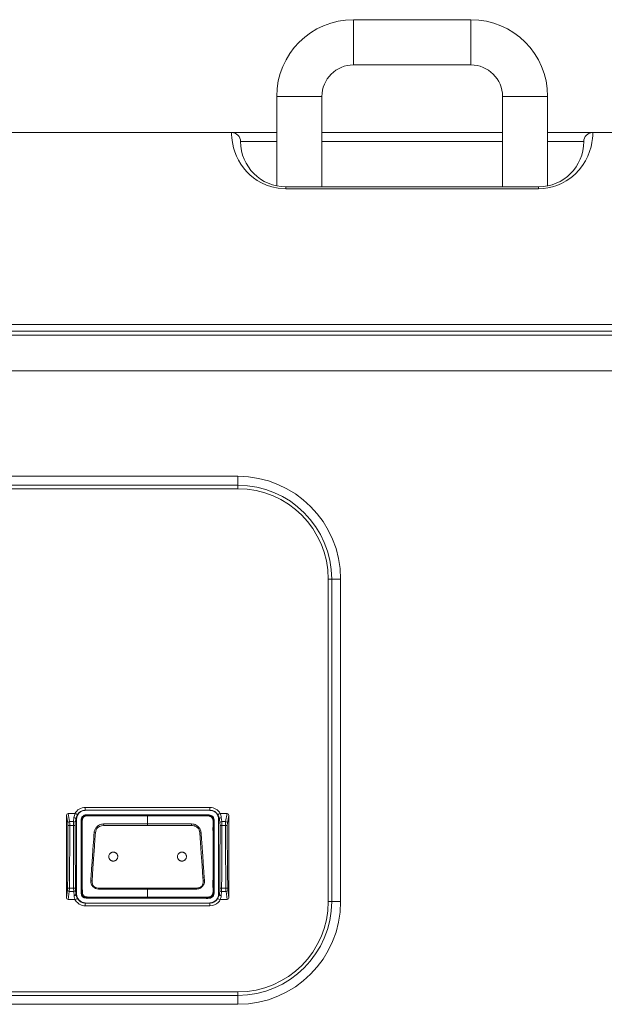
# Model space of a CAD drawing. Header units: millimetres. Extents: x 3925 to 5043, y -86 to 778.
# Tile 96 of 256: x 4306 to 4322, y 5 to 32. Entities that reach past the tile are written whole.
import ezdxf

# ---------------------------------------------------------------- set-up
doc = ezdxf.new("R2010")
doc.units = ezdxf.units.MM
doc.header["$LTSCALE"] = 46.255
for name, color, linetype in [('A70-LETO-KEYDXF_CONTINUOUS_LINE', 7, 'CONTINUOUS'), ('H30-BOTTOM-CDXF_CONTINUOUS_LINE', 7, 'CONTINUOUS'), ('H30-U-RING_DDXF_CONTINUOUS_LINE', 7, 'CONTINUOUS'), ('H30K-REAR-CODXF_CONTINUOUS_LINE', 7, 'CONTINUOUS')]:
    doc.layers.add(name, color=color, linetype=linetype)

msp = doc.modelspace()

# ---------------------------------------------------------------- linework, layer by layer
at = {"layer": 'A70-LETO-KEYDXF_CONTINUOUS_LINE', "color": 7, "linetype": 'Continuous', "lineweight": 0}
for p, q in [((4307.7168, 9.8136), (4307.7168, 7.7886)), ((4307.7168, 9.8136), (4307.7334, 9.8136)), ((4307.7335, 9.4338), (4307.7334, 9.8136)), ((4307.8589, 9.939), (4307.8589, 9.9556)), ((4308.2836, 9.9301), (4308.2839, 9.9389)), ((4308.5078, 9.9303), (4310.4108, 9.9302)), ((4309.5588, 9.9556), (4309.5588, 9.7041)), ((4310.4108, 9.9302), (4310.6831, 9.9303)), ((4310.831, 9.9386), (4310.8311, 9.9298)), ((4310.831, 9.9386), (4310.889, 9.9384)), ((4311.2601, 9.9539), (4311.2587, 9.9373)), ((4311.3272, 9.9189), (4311.3315, 9.916)), ((4311.3411, 9.9295), (4311.3315, 9.916)), ((4311.3842, 9.8136), (4311.4008, 9.8155)), ((4307.7482, 9.5812), (4307.7481, 9.488)), ((4308.1535, 9.5751), (4308.1284, 9.5935)), ((4308.1832, 9.6061), (4308.1623, 9.6331)), ((4308.3657, 9.7044), (4308.3409, 9.704)), ((4308.3423, 9.661), (4308.3409, 9.704)), ((4308.3423, 9.661), (4310.7754, 9.661)), ((4308.5489, 9.7042), (4308.4417, 9.7041)), ((4308.8885, 9.704), (4308.5489, 9.7042)), ((4308.9575, 9.7041), (4308.8885, 9.704)), ((4309.5588, 9.7041), (4309.5588, 9.661)), ((4310.2624, 9.704), (4310.229, 9.704)), ((4310.7011, 9.7041), (4310.2624, 9.704)), ((4310.7768, 9.704), (4310.7754, 9.661)), ((4310.8595, 9.647), (4310.8727, 9.6859)), ((4310.9345, 9.6061), (4310.9553, 9.6332)), ((4307.748, 9.4339), (4307.7335, 9.4338)), ((4307.7335, 8.0413), (4307.7335, 9.4338)), ((4307.748, 9.3533), (4307.7477, 9.0813)), ((4307.7481, 9.488), (4307.748, 9.3533)), ((4311.3696, 9.3268), (4311.3702, 9.4102)), ((4311.3696, 9.2593), (4311.3696, 9.3268)), ((4311.3702, 9.4102), (4311.3702, 9.4306)), ((4311.3847, 9.4305), (4311.3702, 9.4306)), ((4311.4007, 9.5065), (4311.3841, 9.5063)), ((4311.4008, 9.3475), (4311.3841, 9.3476)), ((4307.7477, 9.054), (4307.7335, 9.054)), ((4307.7477, 9.0813), (4307.7477, 9.054)), ((4307.7477, 9.054), (4307.7478, 8.5062)), ((4308.0308, 8.7903), (4308.045, 8.9935)), ((4311.0587, 9.1859), (4311.0676, 9.065)), ((4311.37, 9.053), (4311.3696, 9.2593)), ((4311.37, 8.8198), (4311.37, 9.053)), ((4311.3842, 9.053), (4311.37, 9.053)), ((4311.3842, 9.053), (4311.3839, 9.251)), ((4311.3842, 8.9831), (4311.3842, 9.053)), ((4311.4008, 9.1481), (4311.4009, 8.5494)), ((4308.0133, 8.5451), (4308.0308, 8.7903)), ((4311.1006, 8.5996), (4311.108, 8.4942)), ((4311.4009, 8.5494), (4311.4006, 8.3244)), ((4307.7485, 8.2312), (4307.7335, 8.2312)), ((4307.7482, 8.1853), (4307.7485, 8.2312)), ((4311.369, 8.1723), (4311.3692, 8.1881)), ((4311.3692, 8.1881), (4311.3692, 8.323)), ((4311.3841, 8.2354), (4311.3692, 8.2352)), ((4311.4006, 8.3244), (4311.4007, 8.2605)), ((4311.4007, 8.2605), (4311.4009, 8.2084)), ((4307.7334, 7.7886), (4307.7335, 8.0413)), ((4307.7494, 8.0413), (4307.7335, 8.0413)), ((4307.7494, 8.0413), (4307.7504, 7.947)), ((4308.1987, 7.9297), (4308.1976, 7.9017)), ((4308.2838, 7.93), (4308.284, 7.902)), ((4309.5588, 7.9297), (4309.5588, 7.6466)), ((4310.9201, 7.9017), (4310.9189, 7.9297)), ((4310.9937, 7.9435), (4311.0032, 7.9196)), ((4311.367, 8.0463), (4311.3673, 8.0777)), ((4311.3829, 8.0466), (4311.367, 8.0463)), ((4311.3673, 8.0777), (4311.3678, 8.1092)), ((4311.383, 8.0892), (4311.3841, 8.1653)), ((4311.4001, 8.0061), (4311.3834, 8.0057)), ((4307.7334, 7.7886), (4307.7168, 7.7886)), ((4307.8588, 7.6631), (4309.7024, 7.6632)), ((4307.8588, 7.6466), (4307.8588, 7.6631)), ((4310.0426, 7.6466), (4307.8588, 7.6466)), ((4308.7158, 7.6792), (4308.5069, 7.679)), ((4309.5588, 7.6792), (4308.7158, 7.6792)), ((4308.7209, 7.9017), (4309.0902, 7.9017)), ((4309.0902, 7.9017), (4309.5588, 7.9017)), ((4309.5588, 7.9017), (4309.954, 7.9017)), ((4310.0477, 7.6793), (4309.5588, 7.6792)), ((4309.7024, 7.6632), (4310.2603, 7.6633)), ((4309.954, 7.9017), (4310.2223, 7.9018)), ((4310.0426, 7.6466), (4310.3888, 7.6466)), ((4310.2223, 7.9018), (4310.3929, 7.9017)), ((4310.2603, 7.6633), (4310.6118, 7.6631)), ((4310.3888, 7.6466), (4310.6307, 7.6465)), ((4310.3929, 7.9017), (4310.5497, 7.9015)), ((4310.5497, 7.9015), (4310.7975, 7.9021)), ((4310.6118, 7.6631), (4310.7525, 7.6634)), ((4310.6307, 7.6465), (4310.761, 7.6467)), ((4310.761, 7.6467), (4310.8292, 7.6467)), ((4310.7975, 7.9021), (4310.8234, 7.9021)), ((4310.9296, 7.6634), (4310.9777, 7.6642)), ((4310.9299, 7.6467), (4310.9296, 7.6634)), ((4310.9362, 7.6795), (4310.9364, 7.6635)), ((4311.2589, 7.6632), (4311.2608, 7.6467)), ((4311.4007, 7.7864), (4311.3843, 7.7885))]:
    msp.add_line(p, q, dxfattribs=at)
for points in [[(4307.7516, 9.8189), (4307.742, 9.8174), (4307.7358, 9.8156), (4307.7334, 9.8136)], [(4307.7893, 9.9179), (4307.7655, 9.8974), (4307.7479, 9.872), (4307.737, 9.8434), (4307.7335, 9.8136)], [(4307.7516, 9.8189), (4307.7501, 9.7772), (4307.7492, 9.7328), (4307.7486, 9.6858)], [(4307.7516, 9.8189), (4307.7528, 9.8294), (4307.7557, 9.8411), (4307.7607, 9.8539), (4307.7681, 9.8674), (4307.7767, 9.8796), (4307.7865, 9.8905), (4307.7983, 9.9006)], [(4307.8589, 9.939), (4307.8416, 9.9378), (4307.824, 9.934), (4307.8063, 9.9274), (4307.7893, 9.9179)], [(4307.7893, 9.9179), (4307.79, 9.9155), (4307.793, 9.9096), (4307.7983, 9.9006)], [(4307.7983, 9.9006), (4307.8173, 9.9128), (4307.836, 9.9207), (4307.8539, 9.9241)], [(4307.8589, 9.939), (4307.8571, 9.9371), (4307.8554, 9.932), (4307.8539, 9.9241)], [(4308.0664, 9.9284), (4307.9245, 9.9265), (4307.8871, 9.9257), (4307.8539, 9.9241)], [(4307.8589, 9.9556), (4310.7823, 9.9556), (4310.8833, 9.9552)], [(4310.831, 9.9386), (4310.799, 9.9387), (4307.8589, 9.939)], [(4308.2362, 9.9299), (4308.1832, 9.9296), (4308.1251, 9.9291), (4308.0664, 9.9284)], [(4308.2362, 9.9299), (4308.3422, 9.9303), (4308.3684, 9.9303), (4308.3976, 9.9304), (4308.4306, 9.9302), (4308.5078, 9.9303)], [(4310.6831, 9.9303), (4310.7723, 9.9302), (4310.7998, 9.9301)], [(4311.2593, 9.9228), (4311.2359, 9.9254), (4311.2097, 9.9269), (4311.1808, 9.9281), (4311.1487, 9.929), (4311.113, 9.9296), (4311.0735, 9.9298), (4311.0297, 9.9297), (4310.9818, 9.9294), (4310.9293, 9.9293), (4310.8772, 9.9295), (4310.7998, 9.9301)], [(4310.8833, 9.9552), (4310.9261, 9.9553), (4310.9735, 9.9557)], [(4310.889, 9.9384), (4310.9179, 9.9385), (4310.9469, 9.9387), (4310.9742, 9.9389), (4311.0568, 9.9403)], [(4310.9735, 9.9557), (4311.0844, 9.9573), (4311.149, 9.9575), (4311.2084, 9.9563), (4311.2601, 9.9539)], [(4311.0568, 9.9403), (4311.0826, 9.9406), (4311.1086, 9.9408), (4311.1346, 9.9408), (4311.1607, 9.9406), (4311.1848, 9.9402), (4311.2089, 9.9396), (4311.2331, 9.9388), (4311.2587, 9.9373)], [(4311.2587, 9.9373), (4311.2592, 9.9355), (4311.2594, 9.9305), (4311.2593, 9.9228)], [(4311.3124, 9.9264), (4311.2961, 9.9317), (4311.2781, 9.9353), (4311.2587, 9.9373)], [(4311.3094, 9.907), (4311.2946, 9.914), (4311.2778, 9.9192), (4311.2593, 9.9228)], [(4311.2601, 9.9539), (4311.2912, 9.9498), (4311.3186, 9.9418), (4311.3411, 9.9295)], [(4311.3094, 9.907), (4311.312, 9.9168), (4311.3131, 9.9235), (4311.3124, 9.9264)], [(4311.3094, 9.907), (4311.3127, 9.905), (4311.3159, 9.9029), (4311.3192, 9.9007)], [(4311.3124, 9.9264), (4311.3176, 9.9242), (4311.3225, 9.9216), (4311.3272, 9.9189)], [(4311.3192, 9.9007), (4311.324, 9.9099), (4311.3267, 9.9161), (4311.3272, 9.9189)], [(4311.3192, 9.9007), (4311.3359, 9.8856), (4311.3505, 9.8657), (4311.3608, 9.8411), (4311.3667, 9.8126)], [(4311.3842, 9.8136), (4311.3816, 9.8328), (4311.3779, 9.8496), (4311.3731, 9.8642), (4311.3673, 9.8765), (4311.3601, 9.8878), (4311.3511, 9.8985), (4311.3413, 9.9082), (4311.3315, 9.916)], [(4311.3411, 9.9295), (4311.3649, 9.908), (4311.3837, 9.881), (4311.3952, 9.8487), (4311.4008, 9.8155)], [(4311.3842, 9.8136), (4311.382, 9.8137), (4311.3761, 9.8134), (4311.3667, 9.8126)], [(4311.3667, 9.8126), (4311.3694, 9.79), (4311.3712, 9.7645), (4311.3718, 9.7362), (4311.3714, 9.705), (4311.3702, 9.6706), (4311.3691, 9.6325), (4311.3685, 9.591), (4311.3688, 9.5513), (4311.3697, 9.4854)], [(4311.3842, 9.8136), (4311.3871, 9.7745), (4311.3874, 9.7366), (4311.3863, 9.6974), (4311.3847, 9.6596), (4311.3836, 9.6213), (4311.3833, 9.5828), (4311.3836, 9.5447)], [(4311.4008, 9.8155), (4311.4041, 9.7594), (4311.4032, 9.7049), (4311.4011, 9.6523), (4311.4001, 9.6001), (4311.4002, 9.5509)], [(4307.7486, 9.6858), (4307.7406, 9.6861), (4307.7355, 9.6866), (4307.7335, 9.687)], [(4307.7486, 9.6858), (4307.7484, 9.6496), (4307.7484, 9.614), (4307.7482, 9.5812)], [(4308.0779, 9.4587), (4308.0815, 9.4842), (4308.0873, 9.5104), (4308.095, 9.5334), (4308.105, 9.5555), (4308.1158, 9.5746), (4308.1284, 9.5935)], [(4308.1132, 9.4543), (4308.121, 9.5011), (4308.1347, 9.5417), (4308.1535, 9.575)], [(4308.1623, 9.6331), (4308.1513, 9.6217), (4308.1398, 9.6084), (4308.1284, 9.5935)], [(4308.1535, 9.575), (4308.162, 9.5859), (4308.1719, 9.5962), (4308.1831, 9.606)], [(4308.3409, 9.704), (4308.3082, 9.7015), (4308.2785, 9.6963), (4308.2511, 9.6882), (4308.2253, 9.6772), (4308.2012, 9.6636), (4308.1799, 9.6484), (4308.1623, 9.6331)], [(4308.1831, 9.606), (4308.2265, 9.6336), (4308.28, 9.6532), (4308.3423, 9.661)], [(4308.4417, 9.7041), (4308.4166, 9.7041), (4308.3657, 9.7044)], [(4310.229, 9.704), (4310.16, 9.7041), (4308.9575, 9.7041)], [(4310.7768, 9.704), (4310.752, 9.7044), (4310.7011, 9.7041)], [(4310.8596, 9.6469), (4310.8338, 9.6542), (4310.8057, 9.6588), (4310.7754, 9.661)], [(4310.7768, 9.704), (4310.8118, 9.7013), (4310.8438, 9.6952), (4310.8728, 9.6859)], [(4310.9345, 9.6061), (4310.9111, 9.6225), (4310.886, 9.6362), (4310.8596, 9.6469)], [(4310.8728, 9.6859), (4310.9034, 9.6713), (4310.931, 9.6536), (4310.9555, 9.633)], [(4310.9345, 9.6061), (4310.9634, 9.5761), (4310.9841, 9.5391), (4310.9976, 9.498), (4311.0045, 9.4543)], [(4311.0397, 9.4587), (4311.0363, 9.4836), (4311.0312, 9.5077), (4311.0238, 9.5304), (4311.0137, 9.5536), (4311.0011, 9.5762), (4310.9863, 9.5976), (4310.9707, 9.6169), (4310.9553, 9.6332)], [(4311.3847, 9.4305), (4311.3846, 9.4555), (4311.3844, 9.4808), (4311.3836, 9.5447)], [(4311.4008, 9.3475), (4311.4012, 9.4006), (4311.4014, 9.4265), (4311.4013, 9.4525), (4311.4011, 9.4795), (4311.4002, 9.5509)], [(4308.045, 8.9935), (4308.0528, 9.1035), (4308.0602, 9.2023), (4308.0662, 9.2901)], [(4308.0663, 9.291), (4308.0698, 9.3507), (4308.0733, 9.4067), (4308.0779, 9.4587)], [(4308.1019, 9.2879), (4308.0889, 9.2888), (4308.0768, 9.2899), (4308.0663, 9.291)], [(4308.1018, 9.2879), (4308.0867, 9.0748), (4308.0718, 8.8618)], [(4308.1131, 9.4543), (4308.1003, 9.4557), (4308.0883, 9.4573), (4308.0779, 9.4588)], [(4308.1132, 9.4543), (4308.1085, 9.4005), (4308.1051, 9.345), (4308.1018, 9.2879)], [(4311.0397, 9.4587), (4311.0295, 9.4573), (4311.0175, 9.4558), (4311.0045, 9.4543)], [(4311.092, 8.2093), (4311.0676, 8.5578), (4311.0445, 8.8815), (4311.0233, 9.1804), (4311.0045, 9.4543)], [(4311.0397, 9.4587), (4311.0428, 9.4262), (4311.0451, 9.3941), (4311.049, 9.3307)], [(4311.049, 9.3307), (4311.0512, 9.2945), (4311.0536, 9.2583), (4311.0561, 9.2221), (4311.0587, 9.1859)], [(4311.3697, 9.4854), (4311.37, 9.4575), (4311.3702, 9.4306)], [(4311.3839, 9.251), (4311.384, 9.3014), (4311.3847, 9.4305)], [(4311.4008, 9.3475), (4311.4006, 9.3058), (4311.4006, 9.2588), (4311.4008, 9.1481)], [(4311.0676, 9.065), (4311.0768, 8.9356), (4311.0799, 8.8911), (4311.0829, 8.8466), (4311.1006, 8.5996)], [(4308.0718, 8.8618), (4308.0442, 8.4747), (4308.0324, 8.3005), (4308.0193, 8.1265)], [(4308.7332, 8.8011), (4308.732, 8.8176), (4308.7285, 8.834), (4308.7228, 8.8499), (4308.7152, 8.8645), (4308.7061, 8.8774), (4308.6964, 8.8883), (4308.6867, 8.8969), (4308.6773, 8.9037), (4308.6685, 8.909), (4308.6602, 8.9131), (4308.6525, 8.9163), (4308.6455, 8.9187), (4308.639, 8.9205), (4308.6331, 8.9218), (4308.6277, 8.9228), (4308.6226, 8.9234), (4308.6178, 8.9239), (4308.6132, 8.9241), (4308.6088, 8.9242), (4308.6043, 8.9241), (4308.5997, 8.9239), (4308.5949, 8.9234), (4308.5899, 8.9228), (4308.5845, 8.9218), (4308.5786, 8.9205), (4308.5722, 8.9187), (4308.5651, 8.9163), (4308.5574, 8.9131), (4308.5492, 8.909), (4308.5404, 8.9037), (4308.531, 8.8969), (4308.5213, 8.8882), (4308.5115, 8.8774), (4308.5025, 8.8645), (4308.4949, 8.8499), (4308.4892, 8.834), (4308.4857, 8.8176), (4308.4845, 8.8011)], [(4308.4845, 8.8011), (4308.4857, 8.7824), (4308.4893, 8.766), (4308.4944, 8.7516), (4308.5006, 8.739), (4308.5074, 8.7283), (4308.5144, 8.7194), (4308.5214, 8.7119), (4308.5281, 8.7058), (4308.5346, 8.7006), (4308.5407, 8.6964), (4308.5465, 8.6928), (4308.5521, 8.6898), (4308.5574, 8.6872), (4308.5625, 8.685), (4308.5675, 8.6831), (4308.5724, 8.6815), (4308.5772, 8.6802), (4308.5819, 8.6791), (4308.5864, 8.6782), (4308.5907, 8.6775), (4308.5944, 8.677), (4308.5979, 8.6766), (4308.6012, 8.6764), (4308.6044, 8.6762), (4308.6071, 8.6761), (4308.6088, 8.6761)], [(4308.6088, 8.6761), (4308.6105, 8.6761), (4308.6132, 8.6762), (4308.6162, 8.6764), (4308.6196, 8.6766), (4308.6231, 8.677), (4308.6269, 8.6775), (4308.6314, 8.6782), (4308.6362, 8.6791), (4308.6412, 8.6804), (4308.6464, 8.6819), (4308.6517, 8.6837), (4308.6571, 8.6858), (4308.6627, 8.6883), (4308.6685, 8.6913), (4308.6745, 8.6948), (4308.6809, 8.699), (4308.6875, 8.7041), (4308.6945, 8.7102), (4308.7017, 8.7176), (4308.709, 8.7266), (4308.7161, 8.7373), (4308.7227, 8.7501), (4308.7281, 8.7649), (4308.7319, 8.7818), (4308.7332, 8.8011)], [(4310.6332, 8.8011), (4310.632, 8.8176), (4310.6285, 8.834), (4310.6228, 8.8499), (4310.6152, 8.8645), (4310.6061, 8.8774), (4310.5964, 8.8883), (4310.5867, 8.8969), (4310.5773, 8.9037), (4310.5685, 8.909), (4310.5602, 8.9131), (4310.5525, 8.9163), (4310.5455, 8.9187), (4310.539, 8.9205), (4310.5331, 8.9218), (4310.5277, 8.9228), (4310.5226, 8.9234), (4310.5178, 8.9239), (4310.5132, 8.9241), (4310.5088, 8.9242), (4310.5043, 8.9241), (4310.4997, 8.9239), (4310.4949, 8.9234), (4310.4899, 8.9228), (4310.4845, 8.9218), (4310.4786, 8.9205), (4310.4722, 8.9187), (4310.4651, 8.9163), (4310.4574, 8.9131), (4310.4492, 8.909), (4310.4404, 8.9037), (4310.431, 8.8969), (4310.4213, 8.8882), (4310.4115, 8.8774), (4310.4025, 8.8645), (4310.3949, 8.8499), (4310.3892, 8.834), (4310.3857, 8.8176), (4310.3845, 8.8011)], [(4310.3845, 8.8011), (4310.3857, 8.7824), (4310.3893, 8.766), (4310.3944, 8.7516), (4310.4006, 8.739), (4310.4074, 8.7283), (4310.4144, 8.7194), (4310.4214, 8.7119), (4310.4281, 8.7058), (4310.4346, 8.7006), (4310.4407, 8.6964), (4310.4466, 8.6928), (4310.4521, 8.6898), (4310.4574, 8.6872), (4310.4625, 8.685), (4310.4675, 8.6831), (4310.4724, 8.6815), (4310.4772, 8.6802), (4310.4819, 8.6791), (4310.4864, 8.6782), (4310.4907, 8.6775), (4310.4944, 8.677), (4310.4979, 8.6766), (4310.5012, 8.6764), (4310.5044, 8.6762), (4310.5071, 8.6761), (4310.5088, 8.6761)], [(4310.5088, 8.6761), (4310.5105, 8.6761), (4310.5132, 8.6762), (4310.5162, 8.6764), (4310.5196, 8.6766), (4310.5231, 8.677), (4310.5269, 8.6775), (4310.5314, 8.6782), (4310.5362, 8.6791), (4310.5412, 8.6804), (4310.5464, 8.6819), (4310.5517, 8.6837), (4310.5571, 8.6858), (4310.5627, 8.6883), (4310.5685, 8.6913), (4310.5745, 8.6948), (4310.5809, 8.699), (4310.5875, 8.7041), (4310.5945, 8.7102), (4310.6017, 8.7176), (4310.609, 8.7266), (4310.6161, 8.7373), (4310.6227, 8.7501), (4310.6281, 8.7649), (4310.6319, 8.7818), (4310.6332, 8.8011)], [(4311.3692, 8.323), (4311.3697, 8.5083), (4311.3698, 8.6058), (4311.37, 8.8198)], [(4311.384, 8.2984), (4311.384, 8.4318), (4311.3842, 8.9831)], [(4307.7478, 8.5062), (4307.748, 8.4081), (4307.7483, 8.3196), (4307.7486, 8.2312)], [(4308.0042, 8.4127), (4308.0085, 8.4761), (4308.0133, 8.5451)], [(4311.108, 8.4942), (4311.1154, 8.3844), (4311.1191, 8.3273), (4311.123, 8.2703), (4311.1272, 8.2135)], [(4307.7494, 8.0413), (4307.7496, 8.0645), (4307.7495, 8.0866), (4307.7491, 8.1059), (4307.749, 8.1258), (4307.7486, 8.1471), (4307.7485, 8.1663), (4307.7482, 8.1853)], [(4307.9843, 8.1296), (4307.9867, 8.1664), (4307.9901, 8.2072), (4307.9934, 8.2521), (4307.9968, 8.3012), (4308.0042, 8.4127)], [(4311.092, 8.2093), (4311.1048, 8.2104), (4311.1167, 8.2119), (4311.1271, 8.2135)], [(4311.0984, 8.1265), (4311.0967, 8.1535), (4311.092, 8.2093)], [(4311.1333, 8.1296), (4311.1318, 8.1569), (4311.1271, 8.2135)], [(4311.3841, 8.1653), (4311.3842, 8.1872), (4311.384, 8.2984)], [(4311.4009, 8.2084), (4311.4009, 8.1859), (4311.4007, 8.1634), (4311.3999, 8.111)], [(4307.7504, 7.947), (4307.7512, 7.9044), (4307.7523, 7.8609), (4307.7535, 7.8223), (4307.7551, 7.7831)], [(4308.0441, 7.9708), (4308.0307, 7.9858), (4308.0191, 8.0015), (4308.0081, 8.0194), (4307.999, 8.0383), (4307.9915, 8.0594), (4307.9866, 8.0816), (4307.9843, 8.1059), (4307.9843, 8.1296)], [(4308.0193, 8.1265), (4308.0066, 8.1272), (4307.9947, 8.1283), (4307.9843, 8.1296)], [(4308.0614, 7.9847), (4308.0435, 8.0108), (4308.0294, 8.0437), (4308.0209, 8.0824), (4308.0193, 8.1265)], [(4308.1976, 7.9017), (4308.1543, 7.9066), (4308.1132, 7.9203), (4308.0764, 7.9424), (4308.0441, 7.9708)], [(4308.0614, 7.9847), (4308.0555, 7.9797), (4308.0498, 7.975), (4308.0443, 7.9706)], [(4308.1987, 7.9297), (4308.1549, 7.9348), (4308.1166, 7.9464), (4308.085, 7.9636), (4308.0614, 7.9847)], [(4308.1987, 7.9297), (4308.2264, 7.9292), (4308.2547, 7.9295), (4308.2838, 7.93)], [(4310.9189, 7.9297), (4308.8532, 7.9298), (4308.6488, 7.9296), (4308.459, 7.9296), (4308.2838, 7.93)], [(4310.9937, 7.9435), (4310.9706, 7.9364), (4310.9456, 7.9319), (4310.9189, 7.9297)], [(4311.0032, 7.9196), (4310.9777, 7.9102), (4310.9498, 7.9042), (4310.9201, 7.9017)], [(4310.9937, 7.9435), (4311.0279, 7.9605), (4311.0565, 7.9851), (4311.0771, 8.0167)], [(4311.1013, 8.0055), (4311.0883, 7.9874), (4311.0731, 7.9703), (4311.0569, 7.955), (4311.0398, 7.9414), (4311.022, 7.9296), (4311.0032, 7.9196)], [(4311.077, 8.0166), (4311.0855, 8.0125), (4311.0937, 8.0088), (4311.1013, 8.0055)], [(4311.0984, 8.1265), (4311.0973, 8.0866), (4311.0901, 8.0496), (4311.0771, 8.0167)], [(4311.1334, 8.1296), (4311.1231, 8.1283), (4311.1112, 8.1273), (4311.0984, 8.1265)], [(4311.1013, 8.0055), (4311.1209, 8.0438), (4311.1316, 8.0857), (4311.1334, 8.1296)], [(4311.3634, 7.7899), (4311.3693, 7.8462), (4311.3699, 7.9077), (4311.368, 7.9744), (4311.367, 8.0463)], [(4311.3678, 8.1092), (4311.3685, 8.1406), (4311.369, 8.1723)], [(4311.3829, 8.0466), (4311.3829, 8.0668), (4311.383, 8.0892)], [(4311.3836, 8.0057), (4311.3832, 8.0195), (4311.383, 8.0331), (4311.3829, 8.0466)], [(4311.3834, 8.0057), (4311.3866, 7.928), (4311.3885, 7.8554), (4311.3843, 7.7885)], [(4311.3999, 8.111), (4311.3996, 8.0796), (4311.3995, 8.0447), (4311.4001, 8.0061)], [(4311.4001, 8.0061), (4311.4032, 7.9282), (4311.4051, 7.8557), (4311.4007, 7.7864)], [(4307.7334, 7.7886), (4307.7376, 7.7564), (4307.7501, 7.726), (4307.7701, 7.6998), (4307.7964, 7.6798), (4307.8267, 7.6673), (4307.8588, 7.6632)], [(4307.7551, 7.7831), (4307.7437, 7.7846), (4307.7362, 7.7865), (4307.7334, 7.7886)], [(4307.7551, 7.7831), (4307.7593, 7.7615), (4307.7699, 7.7388), (4307.7864, 7.7178), (4307.8072, 7.7007), (4307.8304, 7.6892), (4307.8532, 7.6844)], [(4307.8532, 7.6844), (4307.8548, 7.6733), (4307.8567, 7.6659), (4307.8588, 7.6631)], [(4307.8532, 7.6844), (4307.8833, 7.6827), (4307.9129, 7.6814), (4307.9444, 7.6806), (4307.9751, 7.6802), (4308.0077, 7.6799), (4308.1768, 7.6792)], [(4308.5069, 7.679), (4308.4504, 7.6792), (4308.4001, 7.6791), (4308.3553, 7.6794), (4308.3157, 7.6794), (4308.2805, 7.6791), (4308.2493, 7.679), (4308.2219, 7.6788), (4308.1978, 7.6789), (4308.1768, 7.6792)], [(4308.1774, 7.6632), (4308.1772, 7.6652), (4308.177, 7.6706), (4308.1768, 7.6792)], [(4308.1976, 7.9017), (4308.2256, 7.9012), (4308.2544, 7.9015), (4308.284, 7.902)], [(4308.284, 7.902), (4308.3545, 7.902), (4308.5216, 7.9015)], [(4308.5216, 7.9015), (4308.6171, 7.9015), (4308.7209, 7.9017)], [(4310.6353, 7.6791), (4310.525, 7.6791), (4310.0477, 7.6793)], [(4310.8886, 7.6791), (4310.8338, 7.6793), (4310.8015, 7.6795), (4310.6353, 7.6791)], [(4310.7525, 7.6634), (4310.7906, 7.6635), (4310.8248, 7.6634), (4310.8824, 7.6631)], [(4310.8234, 7.9021), (4310.8725, 7.9014), (4310.897, 7.9013), (4310.9201, 7.9017)], [(4310.8292, 7.6467), (4310.8847, 7.6464), (4310.9082, 7.6465), (4310.9299, 7.6466)], [(4310.8824, 7.6631), (4310.9069, 7.6631), (4310.9296, 7.6634)], [(4310.9362, 7.6795), (4310.9126, 7.6792), (4310.8886, 7.6791)], [(4311.2608, 7.6467), (4311.2241, 7.6442), (4311.1832, 7.6443), (4311.1382, 7.6461), (4311.0933, 7.6476), (4311.053, 7.648), (4311.0171, 7.648), (4310.9847, 7.6476), (4310.9557, 7.6471), (4310.9299, 7.6466)], [(4311.2582, 7.6837), (4311.2329, 7.6802), (4311.2044, 7.6787), (4311.1725, 7.6786), (4311.1372, 7.6797), (4311.0981, 7.6807), (4311.0547, 7.6811), (4311.0102, 7.6808), (4310.9709, 7.6802), (4310.9362, 7.6795)], [(4311.2589, 7.6632), (4311.2183, 7.6606), (4311.1799, 7.6611), (4311.1392, 7.6628), (4311.0998, 7.6641), (4311.0593, 7.6646), (4311.0186, 7.6646), (4310.9777, 7.6642)], [(4311.2582, 7.6837), (4311.2725, 7.6865), (4311.2853, 7.6901), (4311.2968, 7.6942)], [(4311.2582, 7.6837), (4311.259, 7.6729), (4311.2592, 7.6659), (4311.2589, 7.6632)], [(4311.2999, 7.6712), (4311.2869, 7.6677), (4311.2732, 7.6651), (4311.2589, 7.6632)], [(4311.4007, 7.7864), (4311.3936, 7.7481), (4311.3799, 7.714), (4311.3589, 7.6868), (4311.3316, 7.6667), (4311.2983, 7.6534), (4311.2608, 7.6467)], [(4311.3634, 7.7899), (4311.3579, 7.7652), (4311.349, 7.7418), (4311.3355, 7.7213), (4311.3178, 7.7054), (4311.2957, 7.6938)], [(4311.2957, 7.6938), (4311.298, 7.6847), (4311.2995, 7.6777), (4311.3001, 7.6731), (4311.2999, 7.6712)], [(4311.2999, 7.6712), (4311.3258, 7.6826), (4311.3492, 7.7005), (4311.3674, 7.7257), (4311.3785, 7.7558), (4311.3843, 7.7885)], [(4311.3843, 7.7885), (4311.3816, 7.7884), (4311.3745, 7.7889), (4311.3634, 7.7899)]]:
    msp.add_lwpolyline(points, dxfattribs=at)
for centre, start, end in [((4307.8588, 9.8136), 89.97364, 180), ((4307.8588, 7.7886), 180, 270)]:
    msp.add_arc(centre, 0.142, start, end, dxfattribs=at)
at = {"layer": 'H30-BOTTOM-CDXF_CONTINUOUS_LINE', "color": 7, "linetype": 'Continuous', "lineweight": 0}
for p, q in [((4264.0329, 28.8386), (4313.1338, 28.8386)), ((4319.3838, 28.8386), (4314.3838, 28.8386)), ((4320.6338, 28.8386), (4369.7348, 28.8386)), ((4313.1338, 28.5886), (4312.1338, 28.5886)), ((4319.3838, 28.5886), (4314.3838, 28.5886)), ((4321.6338, 28.5886), (4320.6338, 28.5886)), ((4313.3838, 27.3386), (4313.3838, 27.2837)), ((4313.3838, 27.3386), (4320.3838, 27.3386)), ((4313.3838, 27.2837), (4320.3838, 27.2837)), ((4320.3838, 27.3386), (4320.3838, 27.2837)), ((4320.3838, 27.2837), (4320.5153, 27.2896)), ((4371.2588, 23.5318), (4262.5088, 23.5318))]:
    msp.add_line(p, q, dxfattribs=at)
for points in [[(4311.8838, 28.8386), (4311.8839, 28.8213), (4311.8851, 28.7746), (4311.8894, 28.7055), (4311.8989, 28.6192), (4311.9156, 28.5205), (4311.941, 28.4135), (4311.9761, 28.302)], [(4321.797, 28.3173), (4321.8351, 28.4455), (4321.8605, 28.5654), (4321.8752, 28.6716), (4321.8818, 28.7579), (4321.8837, 28.8167), (4321.8838, 28.8386)], [(4311.9761, 28.302), (4312.021, 28.1892), (4312.0759, 28.0775), (4312.141, 27.9681), (4312.2161, 27.8627), (4312.2999, 27.7638), (4312.3907, 27.6733), (4312.4885, 27.591), (4312.5957, 27.5156), (4312.7154, 27.4466), (4312.8492, 27.3858), (4313.0002, 27.3354)], [(4320.7646, 27.3346), (4320.8909, 27.3752), (4321.0203, 27.4305), (4321.1509, 27.5024), (4321.2782, 27.5903), (4321.397, 27.692), (4321.5041, 27.8046), (4321.5983, 27.9261), (4321.6789, 28.0541), (4321.7451, 28.1856), (4321.797, 28.3173)], [(4313.0002, 27.3354), (4313.1761, 27.2987), (4313.3838, 27.2837)], [(4320.5153, 27.2896), (4320.6405, 27.3066), (4320.7646, 27.3346)]]:
    msp.add_lwpolyline(points, dxfattribs=at)
for centre, radius, start, end in [((4311.8838, 28.5886), 0.25, 0, 90), ((4321.8838, 28.5886), 0.25, 90, 180), ((4313.3838, 28.5886), 1.25, 180, 270), ((4320.3838, 28.5886), 1.25, 270, 0)]:
    msp.add_arc(centre, radius, start, end, dxfattribs=at)
at = {"layer": 'H30-U-RING_DDXF_CONTINUOUS_LINE', "color": 7, "linetype": 'Continuous', "lineweight": 0}
for p, q in [((4315.2588, 31.9636), (4315.2588, 30.7136)), ((4315.2588, 31.9636), (4318.5088, 31.9636)), ((4318.5088, 31.9636), (4318.5088, 30.7136)), ((4315.2588, 30.7136), (4318.5088, 30.7136)), ((4313.1338, 27.3661), (4313.1338, 29.8386)), ((4313.1338, 29.8386), (4314.3838, 29.8386)), ((4314.3838, 27.3386), (4314.3838, 29.8386)), ((4319.3838, 29.8386), (4319.3838, 27.3386)), ((4320.6338, 29.8386), (4319.3838, 29.8386)), ((4320.6338, 29.8386), (4320.6338, 27.3649))]:
    msp.add_line(p, q, dxfattribs=at)
for centre, radius, start, end in [((4315.2588, 29.8386), 2.125, 90, 180), ((4318.5088, 29.8386), 2.125, 0, 90), ((4315.2588, 29.8386), 0.875, 90, 180), ((4318.5088, 29.8386), 0.875, 0, 90)]:
    msp.add_arc(centre, radius, start, end, dxfattribs=at)
at = {"layer": 'H30K-REAR-CODXF_CONTINUOUS_LINE', "color": 7, "linetype": 'Continuous', "lineweight": 0}
for p, q in [((4253.1575, 23.3386), (4380.6102, 23.3386)), ((4372.2329, 23.2345), (4262.5088, 23.2346)), ((4371.2588, 22.2421), (4262.5088, 22.2421)), ((4263.4338, 19.3251), (4312.0588, 19.3251)), ((4312.0588, 19.0769), (4263.4338, 19.0769)), ((4312.0588, 18.9811), (4312.0588, 19.3251)), ((4263.4338, 18.9811), (4312.0588, 18.9811)), ((4314.5588, 16.4811), (4314.5588, 7.5561)), ((4314.9028, 16.4811), (4314.5588, 16.4811)), ((4314.6547, 7.5561), (4314.6547, 16.4811)), ((4314.9028, 16.4811), (4314.9028, 7.5561)), ((4307.8338, 10.1629), (4307.8338, 10.088)), ((4307.8338, 10.1629), (4311.2838, 10.1629)), ((4307.8338, 10.088), (4311.2838, 10.088)), ((4311.2838, 10.1629), (4311.2838, 10.088)), ((4307.3088, 9.9356), (4307.3088, 7.6693)), ((4307.3088, 9.9356), (4307.3491, 9.7265)), ((4307.3572, 9.9886), (4307.3989, 9.772)), ((4307.5464, 9.9886), (4307.3572, 9.9886)), ((4307.5068, 9.772), (4307.5197, 9.8841)), ((4307.5405, 9.9662), (4307.5504, 9.9886)), ((4307.582, 9.9815), (4307.5468, 9.9894)), ((4307.5567, 9.7265), (4307.5696, 9.8386)), ((4307.5696, 9.8386), (4307.5938, 9.8386)), ((4307.604, 9.9638), (4307.582, 9.9815)), ((4307.5938, 7.7636), (4307.5938, 9.8386)), ((4307.6086, 9.9457), (4307.604, 9.9638)), ((4311.5273, 9.9115), (4311.509, 9.9457)), ((4311.5238, 9.8386), (4311.5238, 7.7636)), ((4311.548, 9.8386), (4311.5238, 9.8386)), ((4311.548, 9.8386), (4311.561, 9.7265)), ((4311.7605, 9.9886), (4311.5713, 9.9886)), ((4311.598, 9.8841), (4311.6109, 9.772)), ((4311.7188, 9.772), (4311.7605, 9.9886)), ((4311.7686, 9.7265), (4311.8088, 9.9356)), ((4311.8088, 9.9356), (4311.8088, 7.6693)), ((4307.5068, 9.772), (4307.3989, 9.772)), ((4307.5045, 9.6575), (4307.5469, 9.6576)), ((4307.5469, 9.6576), (4307.5544, 9.6578)), ((4311.7188, 9.772), (4311.6109, 9.772)), ((4311.7149, 9.6575), (4311.7567, 9.6576)), ((4311.7567, 9.6576), (4311.7647, 9.6578)), ((4307.511, 7.9231), (4307.392, 7.9231)), ((4311.7257, 7.9231), (4311.6067, 7.9231)), ((4307.339, 7.8757), (4307.3088, 7.6693)), ((4307.3888, 7.8328), (4307.3568, 7.6136)), ((4307.5128, 7.8328), (4307.3888, 7.8328)), ((4307.5226, 7.7207), (4307.5128, 7.8328)), ((4307.5726, 7.7636), (4307.5628, 7.8757)), ((4307.5726, 7.7636), (4307.5938, 7.7636)), ((4307.5928, 7.6863), (4307.6116, 7.6504)), ((4311.5061, 7.6504), (4311.5118, 7.6352)), ((4311.5118, 7.6352), (4311.5345, 7.6196)), ((4311.5451, 7.7636), (4311.5238, 7.7636)), ((4311.5549, 7.8757), (4311.5451, 7.7636)), ((4311.576, 7.6371), (4311.566, 7.6136)), ((4311.6049, 7.8328), (4311.595, 7.7207)), ((4311.7289, 7.8328), (4311.6049, 7.8328)), ((4311.7609, 7.6136), (4311.7289, 7.8328)), ((4311.8088, 7.6693), (4311.7787, 7.8757)), ((4307.5464, 7.6136), (4307.3568, 7.6136)), ((4307.5828, 7.5584), (4307.5464, 7.6136)), ((4307.8338, 7.4393), (4307.8338, 7.5142)), ((4311.2838, 7.5142), (4307.8338, 7.5142)), ((4311.2838, 7.4393), (4307.8338, 7.4393)), ((4311.2838, 7.4393), (4311.2838, 7.5142)), ((4311.5345, 7.6196), (4311.5709, 7.6127)), ((4311.7609, 7.6136), (4311.5713, 7.6136)), ((4314.5588, 7.5561), (4314.9028, 7.5561)), ((4263.4338, 5.0561), (4312.0588, 5.0561)), ((4263.4338, 4.9603), (4312.0588, 4.9603)), ((4312.0588, 4.7121), (4312.0588, 5.0561)), ((4312.0588, 4.7121), (4263.4338, 4.7121))]:
    msp.add_line(p, q, dxfattribs=at)
for points in [[(4307.5197, 9.8841), (4307.5246, 9.9138), (4307.5317, 9.9413), (4307.5405, 9.9662)], [(4307.5197, 9.8841), (4307.5444, 9.8777), (4307.5626, 9.8611), (4307.5696, 9.8386)], [(4307.6086, 9.9457), (4307.5904, 9.9115), (4307.5774, 9.8757), (4307.5696, 9.8386)], [(4311.5709, 9.9894), (4311.5357, 9.9815), (4311.5137, 9.9638), (4311.509, 9.9457)], [(4311.548, 9.8386), (4311.5403, 9.8757), (4311.5273, 9.9115)], [(4311.598, 9.8841), (4311.5733, 9.8777), (4311.5551, 9.8611), (4311.548, 9.8386)], [(4311.5673, 9.9886), (4311.5835, 9.9493), (4311.5933, 9.9129), (4311.598, 9.8841)], [(4307.353, 9.6578), (4307.3524, 9.3057), (4307.351, 8.9747), (4307.349, 8.6449), (4307.3461, 8.3001), (4307.3421, 7.9299)], [(4307.3989, 9.772), (4307.3745, 9.7654), (4307.3564, 9.7488), (4307.3491, 9.7265)], [(4307.3491, 9.7265), (4307.3505, 9.7168), (4307.3515, 9.705), (4307.3523, 9.6915), (4307.3528, 9.676), (4307.353, 9.6578)], [(4307.5045, 9.6575), (4307.379, 9.6575), (4307.361, 9.6576), (4307.353, 9.6578)], [(4307.4028, 9.6575), (4307.4022, 9.3041), (4307.4009, 8.9718), (4307.3988, 8.6408), (4307.3959, 8.2947), (4307.392, 7.9231)], [(4307.3989, 9.772), (4307.4003, 9.7559), (4307.4013, 9.7362), (4307.4021, 9.7137), (4307.4026, 9.6878), (4307.4028, 9.6575)], [(4307.5045, 9.6575), (4307.5046, 9.6876), (4307.5049, 9.7134), (4307.5053, 9.7359), (4307.506, 9.7556), (4307.5068, 9.772)], [(4307.5112, 7.8947), (4307.5082, 8.3561), (4307.5063, 8.7677), (4307.5051, 9.1935), (4307.5045, 9.6575)], [(4307.5068, 9.772), (4307.5314, 9.7656), (4307.5497, 9.749), (4307.5567, 9.7265)], [(4307.5544, 9.6578), (4307.5545, 9.6758), (4307.5548, 9.6913), (4307.5553, 9.7048), (4307.5559, 9.7167), (4307.5567, 9.7265)], [(4307.5609, 7.9299), (4307.5582, 8.3613), (4307.5563, 8.7713), (4307.555, 9.1955), (4307.5544, 9.6578)], [(4311.5633, 9.6578), (4311.5629, 9.3057), (4311.5621, 8.9747), (4311.5609, 8.6449), (4311.5592, 8.3001), (4311.5568, 7.9299)], [(4311.6109, 9.772), (4311.5862, 9.7656), (4311.568, 9.749), (4311.561, 9.7265)], [(4311.561, 9.7265), (4311.5618, 9.7168), (4311.5624, 9.705), (4311.5629, 9.6915), (4311.5632, 9.676), (4311.5633, 9.6578)], [(4311.7149, 9.6575), (4311.589, 9.6575), (4311.5708, 9.6576), (4311.5633, 9.6578)], [(4311.6132, 9.6575), (4311.6129, 9.3041), (4311.6121, 8.9718), (4311.6109, 8.6408), (4311.6091, 8.2947)], [(4311.6109, 9.772), (4311.6117, 9.7559), (4311.6124, 9.7362), (4311.6128, 9.7137), (4311.6131, 9.6878), (4311.6132, 9.6575)], [(4311.7149, 9.6575), (4311.7151, 9.6876), (4311.7156, 9.7134), (4311.7164, 9.7359), (4311.7174, 9.7556), (4311.7188, 9.772)], [(4311.7257, 7.9231), (4311.7212, 8.3561), (4311.718, 8.7676), (4311.7159, 9.1935), (4311.7149, 9.6575)], [(4311.7188, 9.772), (4311.7432, 9.7654), (4311.7613, 9.7488), (4311.7686, 9.7265)], [(4311.7647, 9.6578), (4311.7649, 9.6759), (4311.7654, 9.6913), (4311.7662, 9.7048), (4311.7672, 9.7167), (4311.7686, 9.7265)], [(4311.7755, 7.9299), (4311.771, 8.3613), (4311.7678, 8.7713), (4311.7657, 9.1955), (4311.7647, 9.6578)], [(4311.6091, 8.2947), (4311.6065, 7.8944), (4311.6061, 7.8705), (4311.6056, 7.8502), (4311.6049, 7.8328)], [(4307.3421, 7.9299), (4307.3418, 7.9126), (4307.3411, 7.8983), (4307.3402, 7.8861), (4307.339, 7.8757)], [(4307.392, 7.9231), (4307.3682, 7.9242), (4307.3502, 7.9266), (4307.3421, 7.9299)], [(4307.392, 7.9231), (4307.3916, 7.8944), (4307.3909, 7.8705), (4307.39, 7.8501), (4307.3888, 7.8328)], [(4307.511, 7.9231), (4307.5352, 7.9241), (4307.5534, 7.9266), (4307.5609, 7.9299)], [(4307.5628, 7.8757), (4307.562, 7.8863), (4307.5615, 7.8986), (4307.5611, 7.9129), (4307.5609, 7.9299)], [(4311.5568, 7.9299), (4311.5566, 7.9127), (4311.5562, 7.8983), (4311.5556, 7.8861), (4311.5549, 7.8757)], [(4311.6067, 7.9231), (4311.5825, 7.9241), (4311.5643, 7.9266), (4311.5568, 7.9299)], [(4311.7257, 7.9231), (4311.7495, 7.9242), (4311.7675, 7.9266), (4311.7755, 7.9299)], [(4311.7289, 7.8328), (4311.7277, 7.8505), (4311.7268, 7.871), (4311.7261, 7.8947), (4311.7257, 7.9231)], [(4311.7787, 7.8757), (4311.7775, 7.8863), (4311.7766, 7.8986), (4311.7759, 7.9128), (4311.7755, 7.9299)], [(4307.3888, 7.8328), (4307.3645, 7.8392), (4307.3464, 7.8548), (4307.339, 7.8757)], [(4307.5128, 7.8328), (4307.5121, 7.8505), (4307.5116, 7.871), (4307.5112, 7.8947)], [(4307.5128, 7.8328), (4307.5374, 7.839), (4307.5556, 7.8546), (4307.5628, 7.8757)], [(4307.5226, 7.7207), (4307.5472, 7.7268), (4307.5654, 7.7425), (4307.5726, 7.7636)], [(4307.5517, 7.6136), (4307.5366, 7.6517), (4307.5272, 7.6884), (4307.5226, 7.7207)], [(4307.5468, 7.6127), (4307.5832, 7.6196), (4307.6058, 7.6351), (4307.6116, 7.6504)], [(4307.5726, 7.7636), (4307.5798, 7.724), (4307.5928, 7.6863)], [(4311.5061, 7.6504), (4311.5249, 7.6863), (4311.5379, 7.724), (4311.5451, 7.7636)], [(4311.595, 7.7207), (4311.5705, 7.7268), (4311.5522, 7.7425), (4311.5451, 7.7636)], [(4311.6049, 7.8328), (4311.5803, 7.839), (4311.5621, 7.8546), (4311.5549, 7.8757)], [(4311.595, 7.7207), (4311.5909, 7.6904), (4311.5844, 7.6626), (4311.576, 7.6371)], [(4311.7289, 7.8328), (4311.7531, 7.8392), (4311.7713, 7.8548), (4311.7787, 7.8757)], [(4307.7089, 7.4644), (4307.666, 7.4861), (4307.6233, 7.5169), (4307.5828, 7.5584)], [(4307.8338, 7.4393), (4307.7927, 7.4419), (4307.7512, 7.45), (4307.7089, 7.4644)], [(4311.5713, 7.6136), (4311.5448, 7.571), (4311.5106, 7.5317), (4311.4665, 7.4956), (4311.4125, 7.4659), (4311.3506, 7.4463), (4311.2838, 7.4393)]]:
    msp.add_lwpolyline(points, dxfattribs=at)
for centre, radius, start, end in [((4312.0588, 16.4811), 2.844, 0, 90), ((4312.0588, 16.4811), 2.5958, 0, 90), ((4312.0588, 16.4811), 2.5, 0, 90), ((4307.8338, 9.8386), 0.3243, 90, 152.44684), ((4307.8338, 9.8386), 0.2494, 90, 154.56082), ((4311.2838, 9.8386), 0.3243, 27.55316, 90), ((4311.2838, 9.8386), 0.2494, 25.43897, 90), ((4307.8338, 9.8386), 0.24, 90, 180), ((4311.2838, 9.8386), 0.24, 0, 90), ((4307.8338, 7.7636), 0.24, 180, 270), ((4307.8338, 7.7636), 0.2494, 206.99156, 270), ((4311.2838, 7.7636), 0.24, 270, 0), ((4311.2838, 7.7636), 0.2494, 270, 333.0084), ((4312.0588, 7.5561), 2.844, 270, 360), ((4312.0588, 7.5561), 2.5958, 270, 360), ((4312.0588, 7.5561), 2.5, 270, 0)]:
    msp.add_arc(centre, radius, start, end, dxfattribs=at)
for centre, major_axis, ratio, start_param, end_param in [((4307.359, 9.9337), (-0.0104, 0.0541), 0.9075209, -0.1729615, 1.3617672), ((4311.7587, 9.9337), (0.0104, 0.0541), 0.9075209, -1.3617672, 0.1729615), ((4307.359, 7.6719), (0.0084, 0.0578), 0.8555683, -4.5432283, -3.017218), ((4311.7587, 7.6719), (-0.0084, 0.0578), 0.8555683, -3.2659673, -1.739957)]:
    msp.add_ellipse(centre, major_axis=major_axis, ratio=ratio, start_param=start_param, end_param=end_param, dxfattribs=at)

doc.saveas('drawing.dxf')
